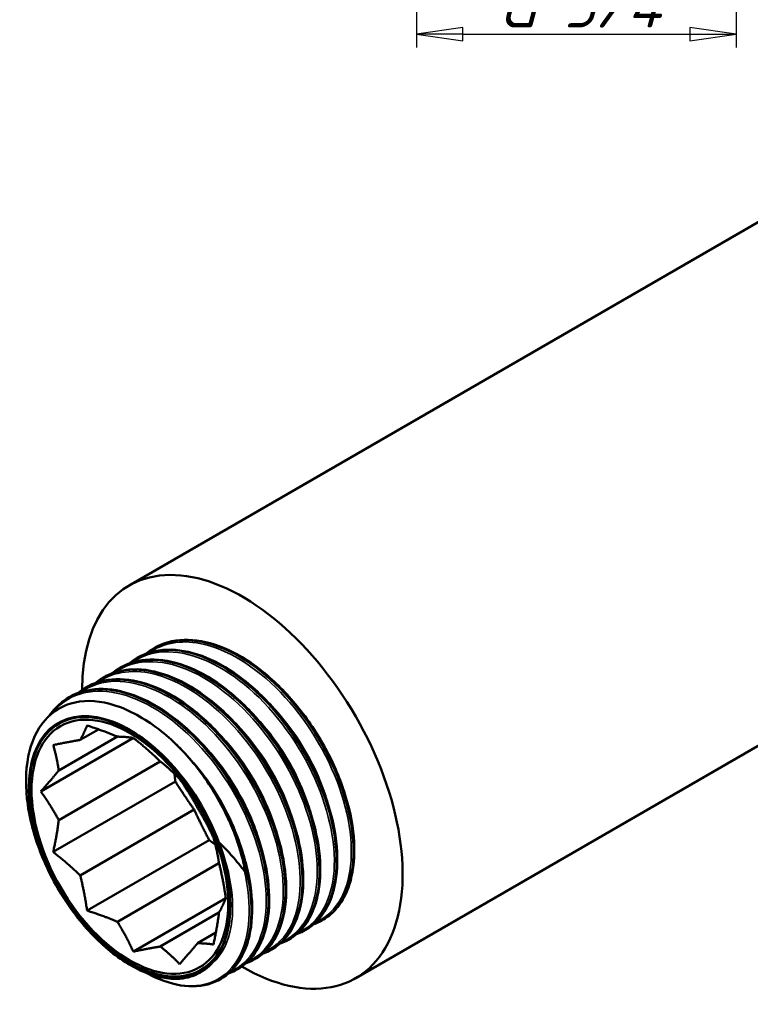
# Model space of a CAD drawing. Header units: millimetres. Extents: x -134 to 755, y -69 to 356.
# Tile 4 of 12: x 103 to 158, y 80 to 154. Entities that reach past the tile are written whole.
import ezdxf

# ---------------------------------------------------------------- set-up
doc = ezdxf.new("R2010")
doc.units = ezdxf.units.MM
for name, color, linetype, lineweight in [('Видимые тонкие (ГОСТ)', 7, 'Continuous', 35), ('Видимый контур (ГОСТ)', 7, 'Continuous', 50), ('Размер (ГОСТ)', 7, 'Continuous', 25)]:
    doc.layers.add(name, color=color, linetype=linetype, lineweight=lineweight)
doc.styles.add('Обычный текст (ГОСТ)', font='GOST Common Italic.ttf')
doc.dimstyles.new('Обычный (ГОСТ)', dxfattribs={"dimtxt": 3.5, "dimasz": 3.5, "dimexe": 1, "dimexo": 0, "dimgap": 0.5, "dimtad": 1, "dimrnd": 1e-08, "dimtxsty": 'Обычный текст (ГОСТ)', "dimblk": 'Filled-1', "dimcen": 0.09, "dimdle": 15, "dimclrd": 256, "dimclre": 256, "dimclrt": 256, "dimazin": 2, "dimtfac": 0.714286, "dimtdec": 3, "dimtmove": 0, "dimatfit": 3, "dimfxl": 1, "dimtolj": 1, "dimlwd": 25, "dimlwe": 25, "dimarcsym": 0})

# ---------------------------------------------------------------- blocks, each defined once
blk = doc.blocks.new('Filled-1')
at = {"color": 0}
for p, q in [((0, 0), (-1, 0.143)), ((-1, 0.143), (-1, -0.143)), ((-1, 0), (0, 0)), ((-1, -0.143), (0, 0))]:
    blk.add_line(p, q, dxfattribs=at)
at = {"color": 0, "flags": 128}
blk.add_lwpolyline([(-1, -0.143), (0, 0), (-1, 0.143), (-1, -0.143)], dxfattribs=at)
at = {"color": 0}
blk.add_solid([(-1, -0.143), (0, 0), (-1, 0.143), (-1, -0.143)], dxfattribs=at)
blk = doc.blocks.new('*D10')
at = {"layer": 'Defpoints', "color": 0, "linetype": 'Continuous', "transparency": 16777216}
for p in [(156.628, 166.807), (132.501, 165.893), (156.628, 153.159)]:
    blk.add_point(p, dxfattribs=at)
at = {"layer": 'Размер (ГОСТ)', "linetype": 'Continuous', "lineweight": 25, "transparency": 16777216}
for p, q in [((156.628, 166.807), (156.628, 152.159)), ((132.501, 165.893), (132.501, 152.159)), ((136.001, 153.159), (153.128, 153.159))]:
    blk.add_line(p, q, dxfattribs=at)
at = {"layer": 'Размер (ГОСТ)', "linetype": 'Continuous', "lineweight": 25, "transparency": 16777216, "xscale": 3.5, "yscale": 3.5, "zscale": 3.5, "rotation": 180}
blk.add_blockref('Filled-1', (132.501, 153.159), dxfattribs=at)
at = {"layer": 'Размер (ГОСТ)', "linetype": 'Continuous', "lineweight": 25, "transparency": 16777216, "xscale": 3.5, "yscale": 3.5, "zscale": 3.5}
blk.add_blockref('Filled-1', (156.628, 153.159), dxfattribs=at)
at = {"layer": 'Размер (ГОСТ)', "linetype": 'Continuous', "lineweight": 25, "transparency": 16777216, "insert": (136.578, 157.162), "char_height": 3.5, "attachment_point": 1, "style": 'Обычный текст (ГОСТ)'}
blk.add_mtext('\\A1; \\fGOST Common|b0|i1;\\H3.5000;G 3/4"', dxfattribs=at)

msp = doc.modelspace()

# ---------------------------------------------------------------- linework, layer by layer
at = {"layer": 'Видимые тонкие (ГОСТ)'}
for points, knots in [([(112.34, 106.508), (113.379, 107.232), (114.711, 107.483), (116.173, 107.205), (118.151, 106.83), (120.351, 105.492), (122.258, 103.518), (124.175, 101.533), (125.779, 98.924), (126.697, 96.325), (127.61, 93.738), (127.835, 91.185), (127.329, 89.284), (126.927, 87.771), (126.066, 86.681), (124.9, 86.165)], [38.430885, 38.430885, 38.430885, 38.430885, 38.961226, 38.961226, 38.961226, 39.678795, 39.678795, 39.678795, 40.399992, 40.399992, 40.399992, 41.117921, 41.117921, 41.117921, 41.688939, 41.688939, 41.688939, 41.688939]), ([(111.058, 105.765), (111.651, 106.184), (112.34, 106.45), (113.1, 106.541), (114.901, 106.756), (117.083, 105.986), (119.133, 104.423), (121.18, 102.862), (123.077, 100.525), (124.378, 97.981), (125.679, 95.439), (126.374, 92.714), (126.31, 90.467), (126.246, 88.222), (125.424, 86.473), (124.054, 85.646), (123.914, 85.562), (123.769, 85.487), (123.618, 85.422)], [32.1477, 32.1477, 32.1477, 32.1477, 32.451944, 32.451944, 32.451944, 33.173336, 33.173336, 33.173336, 33.893781, 33.893781, 33.893781, 34.613357, 34.613357, 34.613357, 35.332141, 35.332141, 35.332141, 35.405554, 35.405554, 35.405554, 35.405554]), ([(109.77, 105.028), (109.955, 105.16), (110.149, 105.275), (110.352, 105.375), (111.895, 106.129), (113.946, 105.937), (116.025, 104.851), (118.103, 103.766), (120.19, 101.799), (121.799, 99.427), (123.406, 97.057), (124.522, 94.304), (124.89, 91.836), (125.257, 89.368), (124.875, 87.206), (123.847, 85.874), (123.435, 85.341), (122.921, 84.942), (122.332, 84.687)], [25.864514, 25.864514, 25.864514, 25.864514, 25.959301, 25.959301, 25.959301, 26.678756, 26.678756, 26.678756, 27.397811, 27.397811, 27.397811, 28.116485, 28.116485, 28.116485, 28.834797, 28.834797, 28.834797, 29.12227, 29.12227, 29.12227, 29.12227]), ([(108.486, 104.286), (109.672, 105.113), (111.246, 105.312), (112.95, 104.832), (114.985, 104.259), (117.189, 102.723), (119.04, 100.602), (120.889, 98.483), (122.369, 95.8), (123.133, 93.209), (123.897, 90.621), (123.939, 88.148), (123.262, 86.397), (122.809, 85.224), (122.036, 84.381), (121.047, 83.944)], [19.581329, 19.581329, 19.581329, 19.581329, 20.186949, 20.186949, 20.186949, 20.9103, 20.9103, 20.9103, 21.633096, 21.633096, 21.633096, 22.355355, 22.355355, 22.355355, 22.839085, 22.839085, 22.839085, 22.839085]), ([(107.205, 103.54), (107.942, 104.057), (108.824, 104.339), (109.801, 104.352), (111.665, 104.377), (113.859, 103.423), (115.869, 101.726), (117.879, 100.029), (119.688, 97.604), (120.876, 95.038), (122.063, 92.473), (122.618, 89.79), (122.421, 87.638), (122.224, 85.486), (121.277, 83.883), (119.818, 83.22), (119.801, 83.212), (119.784, 83.205), (119.767, 83.197)], [13.298144, 13.298144, 13.298144, 13.298144, 13.674876, 13.674876, 13.674876, 14.393316, 14.393316, 14.393316, 15.111578, 15.111578, 15.111578, 15.829668, 15.829668, 15.829668, 16.54759, 16.54759, 16.54759, 16.5559, 16.5559, 16.5559, 16.5559]), ([(104.963, 101.882), (105.53, 102.605), (106.256, 103.124), (107.104, 103.391), (108.767, 103.916), (110.886, 103.472), (112.963, 102.174), (115.039, 100.875), (117.057, 98.735), (118.541, 96.274), (120.025, 93.813), (120.964, 91.054), (121.144, 88.666), (121.324, 86.278), (120.744, 84.283), (119.556, 83.166), (119.237, 82.866), (118.875, 82.63), (118.478, 82.459)], [6.832541, 6.832541, 6.832541, 6.832541, 7.200152, 7.200152, 7.200152, 7.920402, 7.920402, 7.920402, 8.640431, 8.640431, 8.640431, 9.360246, 9.360246, 9.360246, 10.079849, 10.079849, 10.079849, 10.273121, 10.273121, 10.273121, 10.273121]), ([(121.169, 102.924), (121.183, 102.91), (121.197, 102.897), (121.211, 102.883), (123.018, 101.114), (124.556, 98.722), (125.447, 96.319), (125.65, 95.772), (125.819, 95.226), (125.954, 94.687)], [39.632921, 39.632921, 39.632921, 39.632921, 39.6385341, 39.6385341, 39.6385341, 40.3777552, 40.3777552, 40.3777552, 40.5461036, 40.5461036, 40.5461036, 40.5461036]), ([(119.883, 102.177), (120.782, 101.304), (121.621, 100.284), (122.343, 99.177), (123.418, 97.527), (124.224, 95.695), (124.67, 93.944)], [33.3497357, 33.3497357, 33.3497357, 33.3497357, 33.7165224, 33.7165224, 33.7165224, 34.2629183, 34.2629183, 34.2629183, 34.2629183]), ([(118.601, 101.441), (118.606, 101.436), (118.61, 101.432), (118.615, 101.427), (120.424, 99.665), (121.965, 97.28), (122.863, 94.879), (123.073, 94.317), (123.248, 93.757), (123.386, 93.204)], [27.0665504, 27.0665504, 27.0665504, 27.0665504, 27.0684325, 27.0684325, 27.0684325, 27.8070728, 27.8070728, 27.8070728, 27.979733, 27.979733, 27.979733, 27.979733]), ([(117.315, 100.694), (118.19, 99.844), (119.009, 98.854), (119.718, 97.78), (120.821, 96.108), (121.648, 94.242), (122.101, 92.462)], [20.7833651, 20.7833651, 20.7833651, 20.7833651, 21.1406577, 21.1406577, 21.1406577, 21.6965477, 21.6965477, 21.6965477, 21.6965477]), ([(116.033, 99.958), (117.774, 98.264), (119.272, 95.993), (120.184, 93.683), (120.444, 93.026), (120.655, 92.368), (120.817, 91.721)], [14.5001798, 14.5001798, 14.5001798, 14.5001798, 15.2112271, 15.2112271, 15.2112271, 15.4133624, 15.4133624, 15.4133624, 15.4133624]), ([(114.755, 99.203), (115.611, 98.371), (116.412, 97.406), (117.109, 96.359), (118.233, 94.668), (119.077, 92.775), (119.536, 90.97)], [8.2181848, 8.2181848, 8.2181848, 8.2181848, 8.5674516, 8.5674516, 8.5674516, 9.1310795, 9.1310795, 9.1310795, 9.1310795]), ([(117.619, 92.194), (118.568, 89.786), (118.871, 87.359), (118.463, 85.537), (118.196, 84.344), (117.626, 83.417), (116.836, 82.846)], [2.645534, 2.645534, 2.645534, 2.645534, 3.386713, 3.386713, 3.386713, 3.872209, 3.872209, 3.872209, 3.872209]), ([(119.534, 90.021), (120.122, 87.47), (119.97, 85.123), (119.126, 83.553), (118.283, 81.984), (116.756, 81.206), (114.927, 81.413), (114.071, 81.51), (113.153, 81.822), (112.225, 82.321)], [2.87376, 2.87376, 2.87376, 2.87376, 3.595433, 3.595433, 3.595433, 4.316856, 4.316856, 4.316856, 4.654196, 4.654196, 4.654196, 4.654196])]:
    msp.add_open_spline(points, degree=3, knots=knots, dxfattribs=at)
msp.add_open_spline([(118.469, 87.518), (118.505, 86.161), (118.248, 84.977), (117.746, 84.077)], degree=3, dxfattribs=at)
at = {"layer": 'Видимый контур (ГОСТ)'}
for p, q in [((162.533, 141.433), (110.824, 111.578)), ((184.493, 114.62), (127.924, 81.96)), ((112.729, 106.864), (112.717, 106.857)), ((111.445, 106.123), (111.433, 106.116)), ((110.16, 105.381), (110.148, 105.374)), ((108.876, 104.64), (108.864, 104.633)), ((107.592, 103.898), (107.58, 103.891)), ((106.308, 103.157), (106.296, 103.15)), ((107.136, 99.925), (108.522, 100.725)), ((104.164, 96.049), (111.145, 100.079)), ((105.516, 97.62), (109.942, 100.175)), ((105.516, 93.879), (113.182, 98.305)), ((105.099, 91.478), (114.317, 96.8)), ((107.136, 89.704), (115.737, 94.669)), ((107.655, 87.052), (116.872, 92.374)), ((109.942, 86.213), (117.608, 90.639)), ((111.145, 83.957), (118.126, 87.988)), ((113.182, 84.343), (117.608, 86.898)), ((124.152, 85.596), (124.14, 85.589)), ((115.988, 84.593), (117.373, 85.393)), ((122.867, 84.855), (122.855, 84.848)), ((121.583, 84.113), (121.571, 84.106)), ((120.299, 83.372), (120.287, 83.365)), ((119.015, 82.63), (119.003, 82.623)), ((117.731, 81.889), (117.719, 81.882))]:
    msp.add_line(p, q, dxfattribs=at)
for centre, major_axis, start_param, end_param in [((119.374, 96.769), (8.55, -14.809), 5.494067, 10.21355), ((110.889, 91.87), (-5.398, 9.35), 4.422556, 9.720182), ((111.407, 92.169), (6.033, -10.449), 1.367154, 1.425901), ((119.374, 96.769), (6.032, -10.449), 0.082955, 0.141702)]:
    msp.add_ellipse(centre, major_axis=major_axis, ratio=0.57735, start_param=start_param, end_param=end_param, dxfattribs=at)
for major_axis in [(-5.36, 9.284), (5.36, -9.284), (5.25, -9.093)]:
    msp.add_ellipse((110.889, 91.87), major_axis=major_axis, ratio=0.57735, dxfattribs=at)
for points, knots in [([(112.518, 106.733), (112.715, 106.863), (112.923, 106.976), (113.14, 107.071), (114.791, 107.796), (116.982, 107.479), (119.16, 106.21), (121.253, 104.991), (123.316, 102.905), (124.864, 100.462), (126.406, 98.029), (127.426, 95.262), (127.692, 92.826), (127.958, 90.39), (127.467, 88.306), (126.349, 87.079), (126.205, 86.921), (126.05, 86.776), (125.886, 86.645)], [38.451949, 38.451949, 38.451949, 38.451949, 38.550359, 38.550359, 38.550359, 39.298556, 39.298556, 39.298556, 40.017772, 40.017772, 40.017772, 40.733926, 40.733926, 40.733926, 41.45041, 41.45041, 41.45041, 41.543148, 41.543148, 41.543148, 41.543148]), ([(126.198, 86.917), (127.378, 88.071), (127.939, 90.106), (127.733, 92.527), (127.528, 94.946), (126.558, 97.729), (125.045, 100.198), (123.533, 102.667), (121.491, 104.802), (119.398, 106.082), (117.306, 107.362), (115.181, 107.777), (113.522, 107.221), (113.244, 107.128), (112.98, 107.008), (112.73, 106.862)], [-47.767586, -47.767586, -47.767586, -47.767586, -47.04735, -47.04735, -47.04735, -46.327362, -46.327362, -46.327362, -45.607616, -45.607616, -45.607616, -44.888107, -44.888107, -44.888107, -44.767695, -44.767695, -44.767695, -44.767695]), ([(112.935, 106.976), (113.631, 107.328), (114.437, 107.499), (116.132, 107.457), (117.041, 107.248), (118.882, 106.486), (119.836, 105.916), (121.663, 104.491), (122.558, 103.618), (124.174, 101.684), (124.917, 100.601), (126.162, 98.364), (126.68, 97.183), (127.434, 94.871), (127.679, 93.712), (127.87, 91.556), (127.817, 90.534), (127.54, 89.283), (127.436, 88.94), (127.309, 88.621)], [0, 0, 0, 0, 0.38195, 0.38195, 0.75989, 0.75989, 1.144575, 1.144575, 1.530397, 1.530397, 1.915426, 1.915426, 2.299937, 2.299937, 2.684559, 2.684559, 3.069914, 3.069914, 3.226258, 3.226258, 3.226258, 3.226258]), ([(111.233, 105.991), (112.479, 106.796), (114.122, 106.936), (115.885, 106.371), (117.938, 105.713), (120.134, 104.104), (121.959, 101.937), (123.781, 99.773), (125.218, 97.071), (125.937, 94.485), (126.655, 91.902), (126.651, 89.457), (125.938, 87.74), (125.508, 86.705), (124.821, 85.94), (123.956, 85.498)], [32.168764, 32.168764, 32.168764, 32.168764, 32.786176, 32.786176, 32.786176, 33.505113, 33.505113, 33.505113, 34.223196, 34.223196, 34.223196, 34.940501, 34.940501, 34.940501, 35.373345, 35.373345, 35.373345, 35.373345]), ([(124.148, 85.603), (124.793, 85.975), (125.33, 86.535), (125.721, 87.264), (126.566, 88.839), (126.722, 91.19), (126.138, 93.747), (125.554, 96.302), (124.237, 99.041), (122.489, 101.302), (120.742, 103.561), (118.579, 105.322), (116.506, 106.157), (114.613, 106.92), (112.81, 106.904), (111.445, 106.122)], [-41.626103, -41.626103, -41.626103, -41.626103, -41.293956, -41.293956, -41.293956, -40.575771, -40.575771, -40.575771, -39.85779, -39.85779, -39.85779, -39.140008, -39.140008, -39.140008, -38.48451, -38.48451, -38.48451, -38.48451]), ([(111.651, 106.234), (112.347, 106.587), (113.152, 106.758), (114.847, 106.715), (115.757, 106.507), (117.597, 105.745), (118.552, 105.175), (120.379, 103.75), (121.273, 102.876), (122.89, 100.943), (123.633, 99.86), (124.878, 97.623), (125.396, 96.442), (126.15, 94.13), (126.395, 92.97), (126.586, 90.815), (126.533, 89.793), (126.295, 88.719), (126.248, 88.54), (126.169, 88.281), (126.141, 88.196), (126.023, 87.86), (125.921, 87.621), (125.441, 86.681), (124.935, 86.1), (124.326, 85.703)], [0, 0, 0, 0, 0.38195, 0.38195, 0.75989, 0.75989, 1.144575, 1.144575, 1.530397, 1.530397, 1.915426, 1.915426, 2.299937, 2.299937, 2.684559, 2.684559, 3.069914, 3.069914, 3.149339, 3.149339, 3.18906, 3.18906, 3.308354, 3.308354, 3.687234, 3.687234, 3.687234, 3.687234]), ([(108.668, 104.505), (109.129, 104.809), (109.645, 105.022), (110.205, 105.136), (111.962, 105.493), (114.14, 104.861), (116.223, 103.398), (118.305, 101.937), (120.275, 99.66), (121.67, 97.124), (123.064, 94.589), (123.872, 91.819), (123.91, 89.486), (123.949, 87.156), (123.22, 85.283), (121.91, 84.327), (121.745, 84.207), (121.572, 84.101), (121.391, 84.01)], [19.602393, 19.602393, 19.602393, 19.602393, 19.832351, 19.832351, 19.832351, 20.554216, 20.554216, 20.554216, 21.27553, 21.27553, 21.27553, 21.996314, 21.996314, 21.996314, 22.716588, 22.716588, 22.716588, 22.806974, 22.806974, 22.806974, 22.806974]), ([(109.952, 105.245), (110.809, 105.801), (111.851, 106.052), (112.997, 105.958), (114.932, 105.799), (117.15, 104.66), (119.132, 102.819), (121.114, 100.979), (122.844, 98.454), (123.922, 95.855), (124.998, 93.257), (125.414, 90.606), (125.081, 88.543), (124.79, 86.736), (123.927, 85.393), (122.674, 84.751)], [25.885578, 25.885578, 25.885578, 25.885578, 26.310979, 26.310979, 26.310979, 27.028596, 27.028596, 27.028596, 27.745837, 27.745837, 27.745837, 28.46272, 28.46272, 28.46272, 29.090159, 29.090159, 29.090159, 29.090159]), ([(122.864, 84.859), (123.844, 85.431), (124.569, 86.443), (124.931, 87.79), (125.445, 89.698), (125.226, 92.262), (124.315, 94.863), (123.405, 97.464), (121.81, 100.08), (119.899, 102.081), (117.989, 104.082), (115.778, 105.45), (113.783, 105.854), (112.427, 106.129), (111.178, 105.954), (110.164, 105.374)], [-35.342917, -35.342917, -35.342917, -35.342917, -34.837233, -34.837233, -34.837233, -34.120713, -34.120713, -34.120713, -33.404356, -33.404356, -33.404356, -32.688155, -32.688155, -32.688155, -32.201325, -32.201325, -32.201325, -32.201325]), ([(110.367, 105.493), (111.062, 105.845), (111.868, 106.016), (113.563, 105.974), (114.473, 105.766), (116.313, 105.003), (117.268, 104.433), (119.094, 103.009), (119.989, 102.135), (121.606, 100.202), (122.349, 99.118), (123.594, 96.882), (124.112, 95.7), (124.866, 93.388), (125.111, 92.229), (125.301, 90.073), (125.249, 89.051), (125.01, 87.974), (124.962, 87.793), (124.746, 87.087), (124.525, 86.606), (123.923, 85.686), (123.513, 85.269), (123.042, 84.962)], [0, 0, 0, 0, 0.38195, 0.38195, 0.75989, 0.75989, 1.144575, 1.144575, 1.530397, 1.530397, 1.915426, 1.915426, 2.299937, 2.299937, 2.684559, 2.684559, 3.069914, 3.069914, 3.150715, 3.150715, 3.394234, 3.394234, 3.687741, 3.687741, 3.687741, 3.687741]), ([(107.38, 103.769), (107.421, 103.795), (107.463, 103.821), (107.505, 103.847), (108.978, 104.738), (110.989, 104.697), (113.07, 103.741), (115.151, 102.786), (117.284, 100.924), (118.973, 98.607), (120.661, 96.29), (121.89, 93.538), (122.379, 91.014), (122.868, 88.491), (122.614, 86.217), (121.688, 84.742), (121.278, 84.089), (120.739, 83.595), (120.103, 83.274)], [13.319208, 13.319208, 13.319208, 13.319208, 13.339614, 13.339614, 13.339614, 14.056647, 14.056647, 14.056647, 14.773504, 14.773504, 14.773504, 15.49019, 15.49019, 15.49019, 16.206709, 16.206709, 16.206709, 16.523789, 16.523789, 16.523789, 16.523789]), ([(120.297, 83.376), (120.677, 83.593), (121.018, 83.876), (121.314, 84.221), (122.4, 85.493), (122.849, 87.613), (122.543, 90.069), (122.238, 92.523), (121.179, 95.291), (119.609, 97.707), (118.04, 100.121), (115.972, 102.162), (113.886, 103.337), (111.767, 104.531), (109.647, 104.819), (108.036, 104.122), (107.884, 104.056), (107.736, 103.981), (107.593, 103.898)], [-22.776547, -22.776547, -22.776547, -22.776547, -22.581586, -22.581586, -22.581586, -21.864703, -21.864703, -21.864703, -21.148159, -21.148159, -21.148159, -20.431935, -20.431935, -20.431935, -19.703956, -19.703956, -19.703956, -19.634954, -19.634954, -19.634954, -19.634954]), ([(121.583, 84.113), (121.598, 84.122), (121.614, 84.131), (121.629, 84.14), (123.018, 84.968), (123.852, 86.732), (123.919, 88.999), (123.987, 91.265), (123.286, 94.014), (121.976, 96.577), (120.666, 99.139), (118.758, 101.493), (116.698, 103.066), (114.639, 104.638), (112.447, 105.417), (110.634, 105.209), (109.996, 105.136), (109.406, 104.94), (108.88, 104.634)], [-29.059732, -29.059732, -29.059732, -29.059732, -29.051893, -29.051893, -29.051893, -28.331108, -28.331108, -28.331108, -27.610835, -27.610835, -27.610835, -26.891052, -26.891052, -26.891052, -26.171741, -26.171741, -26.171741, -25.918139, -25.918139, -25.918139, -25.918139]), ([(109.082, 104.751), (109.778, 105.104), (110.584, 105.275), (112.279, 105.233), (113.188, 105.024), (115.029, 104.262), (115.984, 103.692), (117.81, 102.267), (118.705, 101.394), (120.322, 99.46), (121.064, 98.377), (122.31, 96.14), (122.828, 94.959), (123.582, 92.647), (123.827, 91.487), (124.017, 89.332), (123.965, 88.31), (123.57, 86.528), (123.221, 85.746), (122.461, 84.771), (122.129, 84.462), (121.758, 84.22)], [0, 0, 0, 0, 0.38195, 0.38195, 0.75989, 0.75989, 1.144575, 1.144575, 1.530397, 1.530397, 1.915426, 1.915426, 2.299937, 2.299937, 2.684559, 2.684559, 3.069914, 3.069914, 3.455924, 3.455924, 3.686884, 3.686884, 3.686884, 3.686884]), ([(107.798, 104.01), (108.494, 104.363), (109.3, 104.533), (110.995, 104.491), (111.904, 104.283), (113.745, 103.52), (114.699, 102.951), (116.526, 101.526), (117.421, 100.652), (119.038, 98.719), (119.78, 97.636), (121.025, 95.399), (121.544, 94.218), (122.298, 91.906), (122.543, 90.746), (122.733, 88.591), (122.681, 87.568), (122.285, 85.787), (121.937, 85.005), (121.177, 84.03), (120.844, 83.721), (120.474, 83.479)], [0, 0, 0, 0, 0.38195, 0.38195, 0.75989, 0.75989, 1.144575, 1.144575, 1.530397, 1.530397, 1.915426, 1.915426, 2.299937, 2.299937, 2.684559, 2.684559, 3.069914, 3.069914, 3.455924, 3.455924, 3.686884, 3.686884, 3.686884, 3.686884]), ([(106.098, 103.024), (107.228, 103.754), (108.684, 103.943), (110.263, 103.544), (112.289, 103.033), (114.5, 101.557), (116.379, 99.479), (118.257, 97.402), (119.788, 94.739), (120.616, 92.137), (121.444, 89.536), (121.563, 87.017), (120.956, 85.19), (120.543, 83.947), (119.796, 83.031), (118.819, 82.531)], [7.036022, 7.036022, 7.036022, 7.036022, 7.596465, 7.596465, 7.596465, 8.315072, 8.315072, 8.315072, 9.033466, 9.033466, 9.033466, 9.751652, 9.751652, 9.751652, 10.240603, 10.240603, 10.240603, 10.240603]), ([(119.011, 82.637), (119.766, 83.075), (120.372, 83.77), (120.773, 84.687), (121.511, 86.377), (121.544, 88.805), (120.852, 91.383), (120.16, 93.959), (118.75, 96.663), (116.946, 98.844), (115.094, 101.084), (112.842, 102.75), (110.743, 103.418), (109.08, 103.947), (107.523, 103.847), (106.309, 103.154)], [-16.493361, -16.493361, -16.493361, -16.493361, -16.104226, -16.104226, -16.104226, -15.386921, -15.386921, -15.386921, -14.670319, -14.670319, -14.670319, -13.934564, -13.934564, -13.934564, -13.351769, -13.351769, -13.351769, -13.351769]), ([(106.514, 103.269), (107.21, 103.621), (108.016, 103.792), (109.711, 103.75), (110.62, 103.541), (112.461, 102.779), (113.415, 102.209), (115.242, 100.784), (116.137, 99.911), (117.754, 97.977), (118.496, 96.894), (119.741, 94.657), (120.26, 93.476), (121.014, 91.164), (121.258, 90.005), (121.449, 87.849), (121.396, 86.827), (121.001, 85.045), (120.653, 84.263), (119.893, 83.288), (119.56, 82.98), (119.189, 82.738)], [0, 0, 0, 0, 0.38195, 0.38195, 0.75989, 0.75989, 1.144575, 1.144575, 1.530397, 1.530397, 1.915426, 1.915426, 2.299937, 2.299937, 2.684559, 2.684559, 3.069914, 3.069914, 3.455924, 3.455924, 3.686884, 3.686884, 3.686884, 3.686884]), ([(117.412, 83.496), (117.087, 83.029), (116.688, 82.658), (115.761, 82.125), (115.236, 81.965), (113.803, 81.847), (112.849, 82.032), (110.861, 82.896), (109.845, 83.571), (107.885, 85.332), (106.962, 86.404), (105.332, 88.814), (104.644, 90.13), (103.602, 92.839), (103.26, 94.206), (102.977, 96.812), (103.042, 98.024), (103.579, 100.134), (104.05, 101.007), (105.345, 102.294), (106.16, 102.692), (108.035, 102.95), (109.079, 102.804), (111.264, 101.979), (112.385, 101.303), (113.468, 100.407)], [-5.04936, -5.04936, -5.04936, -5.04936, -4.766109, -4.766109, -4.481088, -4.481088, -4.050631, -4.050631, -3.61625, -3.61625, -3.177945, -3.177945, -2.735716, -2.735716, -2.289565, -2.289565, -1.839493, -1.839493, -1.385499, -1.385499, -0.927586, -0.927586, -0.465752, -0.465752, 0, 0, 0, 0]), ([(104.793, 101.743), (104.866, 101.849), (104.942, 101.951), (105.333, 102.436), (105.695, 102.766), (106.096, 103.027)], [3.3934243, 3.3934243, 3.3934243, 3.3934243, 3.4526023, 3.4526023, 3.6869044, 3.6869044, 3.6869044, 3.6869044]), ([(113.468, 100.407), (114.408, 99.629), (115.301, 98.687), (116.935, 96.544), (117.661, 95.35), (118.247, 94.107)], [-0.8193964, -0.8193964, -0.8193964, -0.8193964, -0.415149, -0.415149, 0, 0, 0, 0]), ([(114.395, 99.573), (115.281, 98.707), (116.123, 97.697), (117.577, 95.562), (118.21, 94.414), (119.213, 92.11), (119.595, 90.925), (120.064, 88.665), (120.156, 87.563), (120.043, 85.575), (119.836, 84.665), (119.119, 83.092), (118.574, 82.432), (117.905, 81.996)], [0, 0, 0, 0, 0.391867, 0.391867, 0.77633, 0.77633, 1.160825, 1.160825, 1.545758, 1.545758, 1.931592, 1.931592, 2.348019, 2.348019, 2.348019, 2.348019]), ([(117.73, 81.89), (118.924, 82.587), (119.73, 83.953), (119.982, 85.755), (120.276, 87.849), (119.819, 90.513), (118.709, 93.106), (118.565, 93.441), (118.411, 93.776), (118.247, 94.107)], [-10.210176, -10.210176, -10.210176, -10.210176, -9.593496, -9.593496, -9.593496, -8.877013, -8.877013, -8.877013, -8.784275, -8.784275, -8.784275, -8.784275]), ([(118.535, 93.467), (119.709, 90.87), (120.237, 88.167), (120.004, 86.016), (119.784, 83.993), (118.893, 82.476), (117.538, 81.785)], [2.559837, 2.559837, 2.559837, 2.559837, 3.280072, 3.280072, 3.280072, 3.957418, 3.957418, 3.957418, 3.957418]), ([(118.535, 93.467), (119.157, 92.011), (119.412, 90.896), (119.531, 90.256), (119.549, 90.125), (119.551, 90.048), (119.551, 90.034), (119.548, 90.022), (119.548, 90.02), (119.546, 90.017), (119.546, 90.016), (119.545, 90.015), (119.544, 90.015), (119.543, 90.015), (119.543, 90.015), (119.542, 90.015), (119.541, 90.015), (119.54, 90.015), (119.539, 90.016), (119.537, 90.017), (119.536, 90.019), (119.534, 90.021)], [-0.08370837, -0.08370837, -0.08370837, -0.08370837, -0.02775458, -0.02775458, -0.00695173, -0.00695173, -0.00317568, -0.00317568, -0.00214868, -0.00214868, -0.00173698, -0.00173698, -0.00150683, -0.00150683, -0.00131944, -0.00131944, -0.00110964, -0.00110964, -0.00078481, -0.00078481, 0, 0, 0, 0]), ([(117.619, 92.194), (117.617, 92.196), (117.615, 92.197), (117.612, 92.198), (117.612, 92.198), (117.61, 92.199), (117.61, 92.199), (117.609, 92.198), (117.609, 92.198), (117.608, 92.197), (117.607, 92.197), (117.606, 92.195), (117.606, 92.193), (117.605, 92.19), (117.605, 92.187), (117.605, 92.185)], [-0.61875625, -0.61875625, -0.61875625, -0.61875625, -0.61079654, -0.61079654, -0.60798603, -0.60798603, -0.60582736, -0.60582736, -0.60350584, -0.60350584, -0.60006669, -0.60006669, -0.59362257, -0.59362257, -0.58629588, -0.58629588, -0.58629588, -0.58629588]), ([(118.469, 87.518), (118.467, 88.415), (118.352, 89.368), (117.965, 91.075), (117.77, 91.7), (117.605, 92.185)], [0, 0, 0, 0, 0.3290435, 0.3290435, 0.5683066, 0.5683066, 0.5683066, 0.5683066]), ([(119.534, 90.021), (119.243, 90.41), (118.934, 90.792), (118.294, 91.518), (117.964, 91.863), (117.619, 92.194)], [-0.2926287, -0.2926287, -0.2926287, -0.2926287, -0.1433751, -0.1433751, 0, 0, 0, 0]), ([(117.625, 83.832), (117.788, 84.129), (117.98, 84.531), (118.36, 85.799), (118.471, 86.621), (118.469, 87.518)], [0.0304353, 0.0304353, 0.0304353, 0.0304353, 0.1687182, 0.1687182, 0.358978, 0.358978, 0.358978, 0.358978]), ([(117.539, 81.785), (116.889, 81.455), (116.131, 81.307), (114.529, 81.391), (113.667, 81.62), (112.591, 82.113), (112.379, 82.22), (112.167, 82.336)], [0, 0, 0, 0, 0.3798234, 0.3798234, 0.7564877, 0.7564877, 0.8479082, 0.8479082, 0.8479082, 0.8479082])]:
    msp.add_open_spline(points, degree=3, knots=knots, dxfattribs=at)
for points in [[(112.111, 106.435), (112.241, 106.543), (112.377, 106.643), (112.517, 106.734)], [(110.827, 105.694), (110.957, 105.802), (111.092, 105.901), (111.233, 105.993)], [(109.543, 104.952), (109.673, 105.06), (109.808, 105.16), (109.948, 105.251)], [(108.258, 104.211), (108.389, 104.319), (108.524, 104.419), (108.664, 104.51)], [(106.974, 103.469), (107.104, 103.577), (107.24, 103.677), (107.38, 103.769)], [(127.309, 88.621), (127.038, 87.94), (126.663, 87.366), (126.198, 86.917)], [(125.886, 86.645), (125.546, 86.379), (125.168, 86.173), (124.759, 86.031)], [(123.96, 85.492), (123.802, 85.412), (123.638, 85.343), (123.468, 85.284)], [(122.675, 84.75), (122.518, 84.67), (122.354, 84.601), (122.185, 84.543)], [(121.391, 84.009), (121.234, 83.929), (121.07, 83.86), (120.9, 83.801)], [(117.625, 83.832), (117.558, 83.716), (117.487, 83.604), (117.412, 83.496)], [(120.107, 83.267), (119.95, 83.188), (119.786, 83.118), (119.616, 83.06)], [(118.823, 82.526), (118.665, 82.446), (118.501, 82.377), (118.331, 82.318)]]:
    msp.add_open_spline(points, degree=3, dxfattribs=at)
for points, weights in [([(107.136, 99.925), (107.446, 100.477), (107.655, 101.015)], [1.09472620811, 1.07473618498, 1.03405096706]), ([(107.655, 101.015), (108.926, 100.609), (109.942, 100.175)], [1.03405096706, 1.07473618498, 1.09472620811]), ([(105.099, 99.539), (106.238, 99.78), (107.136, 99.925)], [1.03405096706, 1.07473618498, 1.09472620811]), ([(105.516, 97.62), (105.384, 98.565), (105.099, 99.539)], [1.09472620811, 1.07473618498, 1.03405096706]), ([(109.942, 100.175), (110.576, 100.167), (111.145, 100.079)], [1.09472620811, 1.07473618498, 1.03405096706]), ([(111.145, 100.079), (112.284, 99.181), (113.182, 98.305)], [1.03405096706, 1.07473618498, 1.09472620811]), ([(113.182, 98.305), (113.934, 97.718), (114.636, 96.984)], [1.09472620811, 1.07473618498, 1.03405096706]), ([(104.164, 96.049), (104.942, 96.915), (105.516, 97.62)], [1.03405096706, 1.07473618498, 1.09472620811]), ([(114.247, 97.376), (114.279, 97.092), (114.317, 96.8)], [1.1401393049, 1.12996482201, 1.11818634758]), ([(114.317, 96.8), (115.034, 95.658), (115.737, 94.669)], [1.11818634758, 1.16218191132, 1.18379841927]), ([(114.636, 96.984), (115.414, 95.877), (115.988, 94.814)], [1.03405096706, 1.07473618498, 1.09472620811]), ([(105.516, 93.879), (104.942, 94.942), (104.164, 96.049)], [1.09472620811, 1.07473618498, 1.03405096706]), ([(115.737, 94.669), (116.242, 93.566), (116.872, 92.374)], [1.18379841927, 1.16218191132, 1.11818634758]), ([(115.988, 94.814), (116.621, 93.785), (117.191, 92.558)], [1.09472620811, 1.07473618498, 1.03405096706]), ([(105.099, 91.478), (105.384, 92.782), (105.516, 93.879)], [1.03405096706, 1.07473618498, 1.09472620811]), ([(116.872, 92.374), (117.106, 92.195), (117.336, 92.026)], [1.11818634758, 1.12996482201, 1.1401393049]), ([(117.191, 92.558), (117.476, 91.584), (117.608, 90.639)], [1.03405096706, 1.07473618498, 1.09472620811]), ([(107.136, 89.704), (106.238, 90.58), (105.099, 91.478)], [1.09472620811, 1.07473618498, 1.03405096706]), ([(117.608, 90.639), (117.918, 89.423), (118.126, 87.988)], [1.09472620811, 1.07473618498, 1.03405096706]), ([(107.655, 87.052), (107.446, 88.488), (107.136, 89.704)], [1.03405096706, 1.07473618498, 1.09472620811]), ([(118.126, 87.988), (117.918, 87.451), (117.608, 86.898)], [1.03405096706, 1.07473618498, 1.09472620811]), ([(109.942, 86.213), (108.926, 86.647), (107.655, 87.052)], [1.09472620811, 1.07473618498, 1.03405096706]), ([(111.145, 83.957), (110.576, 85.184), (109.942, 86.213)], [1.03405096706, 1.07473618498, 1.09472620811]), ([(117.608, 86.898), (117.476, 85.8), (117.191, 84.497)], [1.09472620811, 1.07473618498, 1.03405096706]), ([(113.182, 84.343), (112.284, 84.198), (111.145, 83.957)], [1.09472620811, 1.07473618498, 1.03405096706]), ([(114.636, 83.022), (113.934, 83.756), (113.182, 84.343)], [1.03405096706, 1.07473618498, 1.09472620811]), ([(115.988, 84.593), (115.414, 83.888), (114.636, 83.022)], [1.09472620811, 1.07473618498, 1.03405096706]), ([(117.191, 84.497), (116.621, 84.585), (115.988, 84.593)], [1.03405096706, 1.07473618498, 1.09472620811])]:
    msp.add_rational_spline(points, weights, degree=2, dxfattribs=at)

# ---------------------------------------------------------------- dimensions: what is measured, and where the dimension line sits
at = {"layer": 'Размер (ГОСТ)', "linetype": 'Continuous', "lineweight": 25}
dim = msp.add_linear_dim(base=(156.628, 153.159), p1=(132.501, 165.893), p2=(156.628, 166.807), angle=180, text=' \\fGOST Common|b0|i1;\\H3.5000;G 3/4"', dimstyle='Обычный (ГОСТ)', override={"dimgap": 0.5, "dimdec": 2, "dimtol": 0, "dimlim": 0, "dimtp": 0, "dimtm": 0, "dimtdec": 3, "dimtofl": 0, "dimatfit": 1}, dxfattribs=at)
dim.commit()
dim.dimension.update_dxf_attribs({"geometry": '*D10', "text_midpoint": (144.565, 153.159), "dimtype": 160})

doc.saveas('drawing.dxf')
